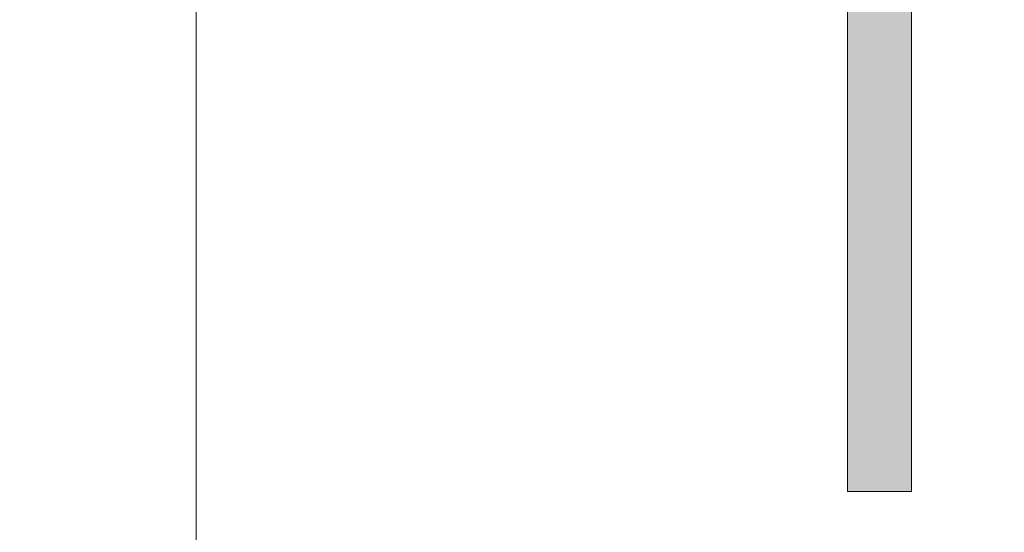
# Model space of a CAD drawing. Header units: millimetres. Extents: x 5980700 to 6194397, y -12939 to 2351883.
# Tile 78 of 124: x 6038194 to 6038657, y -2750 to -2509. Entities that reach past the tile are written whole.
import ezdxf

# ---------------------------------------------------------------- set-up
doc = ezdxf.new("R2010")
doc.units = ezdxf.units.MM
doc.layers.add('A-FLOR-PATT', color=8, linetype='Continuous', lineweight=18)
doc.layers.add('A-WALL', color=113, linetype='Continuous', lineweight=18)

# ---------------------------------------------------------------- blocks, each defined once
blk = doc.blocks.new('BE-PMSa-MOD-ARQ-CONEXAODOFUTURO-EX-000-R_rvt-1-PLANTA DE CAIMENTO DE PISOS - TÉRREO')
at = {"layer": 'A-FLOR-PATT', "lineweight": 5}
h = blk.add_hatch(dxfattribs=at)
h.set_pattern_fill('FP_19', color=71, style=0, pattern_type=2)
h.set_pattern_definition([(0, (1076.385, -4153.340999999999), (0, 450), []), (90, (1076.385, -4153.340999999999), (-450, 2.755455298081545e-14), [])])
h.paths.add_polyline_path([(-1408.117406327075, -6885.841005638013), (-1448.117406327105, -6885.841005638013), (-1448.117406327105, -6165.841005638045), (-1458.117406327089, -6165.841005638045), (-1458.117406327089, -6154.841005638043), (-1478.122472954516, -6154.841005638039), (-1478.122472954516, -6265.841005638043), (-1497.12247295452, -6265.841005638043), (-1497.12247295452, -6135.841005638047), (-1458.117406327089, -6135.841005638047), (-1458.117406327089, -6125.841005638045), (-1448.117406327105, -6125.841005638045), (-1448.117406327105, -6085.84100563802), (-1408.117406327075, -6085.84100563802), (-1408.117406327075, -6125.841005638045), (-1398.117406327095, -6125.841005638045), (-1398.117406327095, -6135.841005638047), (-1359.11233969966, -6135.841005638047), (-1359.11233969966, -6265.841005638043), (-1378.112339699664, -6265.841005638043), (-1379.117406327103, -6154.841005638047), (-1398.117406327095, -6154.841005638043), (-1398.117406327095, -6165.841005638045), (-1408.117406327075, -6165.841005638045), (-1408.117406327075, -6804.748590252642)])
h.paths.add_polyline_path([(-422.2840729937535, -6885.841005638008), (-462.2840729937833, -6885.841005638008), (-462.2840729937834, -6165.841005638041), (-472.284072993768, -6165.841005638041), (-472.284072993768, -6154.841005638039), (-492.2891396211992, -6154.841005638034), (-492.2891396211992, -6265.841005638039), (-511.2891396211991, -6265.841005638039), (-511.2891396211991, -6135.841005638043), (-472.284072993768, -6135.841005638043), (-472.284072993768, -6125.841005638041), (-462.2840729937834, -6125.841005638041), (-462.2840729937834, -6085.841005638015), (-422.2840729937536, -6085.841005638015), (-422.2840729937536, -6125.841005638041), (-412.2840729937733, -6125.841005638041), (-412.2840729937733, -6135.841005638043), (-373.2790063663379, -6135.841005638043), (-373.2790063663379, -6265.841005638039), (-392.2790063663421, -6265.841005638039), (-393.2840729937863, -6154.841005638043), (-412.2840729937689, -6154.841005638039), (-412.2840729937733, -6165.841005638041), (-422.2840729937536, -6165.841005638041), (-422.2840729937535, -6804.748590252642)])
h.paths.add_polyline_path([(563.5492603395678, -6885.841005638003), (523.5492603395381, -6885.841005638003), (523.5492603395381, -6165.841005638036), (513.5492603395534, -6165.841005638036), (513.5492603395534, -6154.84100563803), (493.5441937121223, -6154.841005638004), (493.5441937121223, -6265.841005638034), (474.5441937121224, -6265.841005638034), (474.5441937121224, -6135.841005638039), (513.5492603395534, -6135.841005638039), (513.5492603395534, -6125.841005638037), (523.5492603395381, -6125.841005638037), (523.5492603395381, -6085.841005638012), (563.5492603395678, -6085.841005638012), (563.5492603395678, -6125.841005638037), (573.5492603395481, -6125.841005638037), (573.5492603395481, -6135.841005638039), (612.5543269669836, -6135.841005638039), (612.5543269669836, -6265.841005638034), (593.5543269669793, -6265.841005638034), (592.5492603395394, -6154.841005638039), (573.5492603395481, -6154.841005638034), (573.5492603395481, -6165.841005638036), (563.5492603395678, -6165.841005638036), (563.5492603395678, -6804.748590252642)])
h.paths.add_polyline_path([(1549.382593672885, -6885.841005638), (1509.382593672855, -6885.841005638), (1509.382593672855, -6165.841005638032), (1499.38259367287, -6165.841005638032), (1499.38259367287, -6154.841005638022), (1479.377527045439, -6154.841005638), (1479.377527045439, -6265.84100563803), (1460.377527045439, -6265.84100563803), (1460.377527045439, -6135.841005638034), (1499.38259367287, -6135.841005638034), (1499.38259367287, -6125.841005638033), (1509.382593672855, -6125.841005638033), (1509.382593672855, -6085.841005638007), (1549.382593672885, -6085.841005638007), (1549.382593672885, -6125.841005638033), (1559.382593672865, -6125.841005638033), (1559.382593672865, -6135.841005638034), (1598.387660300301, -6135.841005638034), (1598.387660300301, -6265.84100563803), (1579.387660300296, -6265.84100563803), (1578.382593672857, -6154.841005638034), (1559.382593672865, -6154.84100563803), (1559.382593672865, -6165.841005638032), (1549.382593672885, -6165.841005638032), (1549.382593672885, -6839.505983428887)])
h.paths.add_polyline_path([(-3379.784072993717, -6885.841005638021), (-3419.784072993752, -6885.841005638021), (-3419.784072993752, -6165.841005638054), (-3429.784072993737, -6165.841005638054), (-3429.784072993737, -6154.841005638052), (-3449.789139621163, -6154.841005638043), (-3449.789139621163, -6265.841005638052), (-3468.789139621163, -6265.841005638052), (-3468.789139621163, -6135.841005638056), (-3429.784072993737, -6135.841005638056), (-3429.784072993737, -6125.841005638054), (-3419.784072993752, -6125.841005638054), (-3419.784072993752, -6085.841005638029), (-3379.784072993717, -6085.841005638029), (-3379.784072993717, -6125.841005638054), (-3369.784072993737, -6125.841005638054), (-3369.784072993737, -6135.841005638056), (-3330.779006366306, -6135.841005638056), (-3330.779006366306, -6265.841005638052), (-3349.779006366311, -6265.841005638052), (-3350.784072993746, -6154.841005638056), (-3369.784072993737, -6154.841005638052), (-3369.784072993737, -6165.841005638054), (-3379.784072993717, -6165.841005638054), (-3379.784072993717, -6804.748590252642)])
h.paths.add_polyline_path([(-2393.950739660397, -6885.841005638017), (-2433.950739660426, -6885.841005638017), (-2433.950739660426, -6165.841005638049), (-2443.950739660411, -6165.841005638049), (-2443.950739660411, -6154.841005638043), (-2463.955806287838, -6154.841005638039), (-2463.955806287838, -6265.841005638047), (-2482.955806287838, -6265.841005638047), (-2482.955806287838, -6135.841005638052), (-2443.950739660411, -6135.841005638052), (-2443.950739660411, -6125.84100563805), (-2433.950739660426, -6125.84100563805), (-2433.950739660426, -6085.841005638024), (-2393.950739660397, -6085.841005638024), (-2393.950739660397, -6125.84100563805), (-2383.950739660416, -6125.84100563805), (-2383.950739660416, -6135.841005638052), (-2344.945673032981, -6135.841005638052), (-2344.945673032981, -6265.841005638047), (-2363.945673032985, -6265.841005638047), (-2364.950739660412, -6154.841005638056), (-2383.950739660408, -6154.841005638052), (-2383.950739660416, -6165.841005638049), (-2393.950739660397, -6165.841005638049), (-2393.950739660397, -6804.748590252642)])
h.paths.add_polyline_path([(-1633.586260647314, -8187.825683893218), (-1326.11487301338, -8187.825683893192), (-1326.11487301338, -6915.841005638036), (-1408.117406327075, -6915.841005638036), (-1408.117406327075, -6885.841005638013), (-1222.284072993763, -6885.841005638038), (-1222.284072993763, -6915.841005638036), (-1296.11487301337, -6915.841005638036), (-1296.11487301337, -8187.825683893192), (-340.281539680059, -8187.825683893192), (-340.281539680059, -6915.841005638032), (-422.2840729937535, -6915.841005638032), (-422.2840729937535, -6885.841005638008), (-236.4507396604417, -6885.841005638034), (-236.4507396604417, -6915.841005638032), (-310.281539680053, -6915.841005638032), (-310.2815396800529, -8187.825683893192), (645.5517936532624, -8187.825683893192), (645.5517936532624, -6915.841005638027), (563.5492603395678, -6915.841005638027), (563.5492603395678, -6885.841005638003), (749.3825936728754, -6885.84100563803), (749.3825936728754, -6915.841005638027), (675.5517936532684, -6915.841005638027), (675.5517936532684, -8187.825683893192), (1631.385126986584, -8187.825683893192), (1631.385126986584, -6915.841005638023), (1549.382593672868, -6915.841005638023), (1549.382593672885, -6885.841005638), (1876.385126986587, -6885.841005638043), (1876.385126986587, -5160.841005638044), (1819.382593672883, -5160.84100563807), (1819.382593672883, -5130.841005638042), (1876.385126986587, -5130.841005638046), (1876.385126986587, -3880.841005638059), (1437.385126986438, -3880.841005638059), (1436.385126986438, -3898.231985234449), (1424.554938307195, -3898.231985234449), (1424.554938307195, -3931.218364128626), (1419.460598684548, -3931.218364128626), (1419.460598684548, -3946.925911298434), (1413.385126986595, -3946.925911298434), (1413.385126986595, -3958.858886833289), (1444.385126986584, -3958.858886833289), (1444.385126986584, -3970.828505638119), (1370.385126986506, -3970.828505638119), (1370.385126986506, -3958.948636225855), (1401.385126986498, -3958.858886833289), (1401.385126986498, -3946.925911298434), (1395.309655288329, -3946.925911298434), (1395.309655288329, -3931.218364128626), (1390.215315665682, -3931.218364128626), (1390.215315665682, -3898.231985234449), (1377.385126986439, -3897.231985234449), (1377.385126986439, -3880.841005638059), (938.3851269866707, -3880.841005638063), (938.385126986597, -5130.841005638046), (1019.382593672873, -5130.841005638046), (1019.382593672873, -5160.841005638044), (816.3825936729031, -5160.84100563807), (816.3825936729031, -5130.841005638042), (908.3851269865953, -5130.841005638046), (908.3851269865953, -3880.841005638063), (469.3851269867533, -3880.841005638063), (468.3851269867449, -3898.231985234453), (456.554938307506, -3898.231985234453), (456.554938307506, -3931.21836412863), (451.4605986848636, -3931.21836412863), (451.4605986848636, -3946.925911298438), (445.3851269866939, -3946.925911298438), (445.3851269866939, -3958.948636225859), (476.3851269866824, -3958.948636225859), (476.3851269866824, -3970.828505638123), (402.3851269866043, -3970.828505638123), (402.3851269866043, -3958.858886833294), (433.3851269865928, -3958.858886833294), (433.3851269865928, -3946.925911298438), (427.3096552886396, -3946.925911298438), (427.3096552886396, -3931.21836412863), (422.2153156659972, -3931.21836412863), (422.2153156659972, -3898.231985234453), (409.3851269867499, -3897.231985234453), (409.3851269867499, -3880.841005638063), (-29.61487301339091, -3880.841005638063), (-29.61487301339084, -5130.841005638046), (16.38259367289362, -5130.841005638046), (16.38259367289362, -5160.841005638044), (-116.6174063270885, -5160.84100563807), (-116.6174063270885, -5130.841005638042), (-59.61487301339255, -5130.841005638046), (-59.61487301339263, -3880.841005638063), (-498.6148730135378, -3880.841005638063), (-499.6148730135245, -3898.231985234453), (-511.4450616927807, -3898.231985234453), (-511.4450616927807, -3931.21836412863), (-516.5394013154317, -3931.21836412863), (-516.5394013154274, -3946.925911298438), (-522.6148730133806, -3946.925911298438), (-522.6148730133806, -3958.858886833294), (-491.6148730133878, -3958.858886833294), (-491.6148730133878, -3970.828505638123), (-565.614873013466, -3970.828505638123), (-565.614873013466, -3958.948636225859), (-534.6148730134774, -3958.858886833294), (-534.6148730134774, -3946.925911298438), (-540.6903447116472, -3946.925911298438), (-540.6903447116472, -3931.21836412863), (-545.7846843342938, -3931.21836412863), (-545.7846843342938, -3898.231985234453), (-558.6148730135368, -3897.231985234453), (-558.6148730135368, -3880.841005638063), (-997.6148730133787, -3880.841005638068), (-997.6148730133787, -5130.841005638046), (-916.6174063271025, -5130.841005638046), (-916.6174063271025, -5160.841005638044), (-1084.617406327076, -5160.84100563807), (-1084.617406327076, -5130.841005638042), (-1027.61487301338, -5130.841005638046), (-1027.614873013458, -3880.841005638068), (-1466.614873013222, -3880.841005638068), (-1467.614873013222, -3898.231985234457), (-1479.44506169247, -3898.231985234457), (-1479.44506169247, -3931.218364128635), (-1484.539401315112, -3931.218364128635), (-1484.539401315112, -3946.925911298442), (-1490.614873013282, -3946.925911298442), (-1490.614873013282, -3958.948636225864), (-1459.614873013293, -3958.948636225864), (-1459.614873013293, -3970.828505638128), (-1533.614873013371, -3970.828505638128), (-1533.614873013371, -3958.858886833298), (-1502.614873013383, -3958.858886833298), (-1502.614873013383, -3946.925911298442), (-1508.690344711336, -3946.925911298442), (-1508.690344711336, -3931.218364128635), (-1513.784684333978, -3931.218364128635), (-1513.784684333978, -3898.231985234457), (-1526.614873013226, -3897.231985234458), (-1526.614873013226, -3880.841005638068), (-1965.614873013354, -3880.841005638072), (-1965.614873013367, -5130.841005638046), (-1884.61740632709, -5130.841005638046), (-1884.61740632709, -5160.841005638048), (-2052.617406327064, -5160.84100563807), (-2052.617406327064, -5130.841005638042), (-1995.614873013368, -5130.841005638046), (-1995.614873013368, -3880.841005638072), (-2434.614873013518, -3880.841005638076), (-2435.614873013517, -3898.231985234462), (-2447.445061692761, -3898.231985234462), (-2447.445061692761, -3931.218364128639), (-2452.539401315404, -3931.218364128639), (-2452.539401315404, -3946.925911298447), (-2458.614873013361, -3946.925911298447), (-2458.614873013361, -3958.858886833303), (-2427.614873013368, -3958.858886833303), (-2427.614873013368, -3970.828505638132), (-2501.614873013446, -3970.828505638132), (-2501.614873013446, -3958.948636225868), (-2470.614873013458, -3958.858886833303), (-2470.614873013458, -3946.925911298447), (-2476.690344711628, -3946.925911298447), (-2476.690344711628, -3931.218364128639), (-2481.78468433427, -3931.218364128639), (-2481.78468433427, -3898.231985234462), (-2494.614873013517, -3897.231985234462), (-2494.614873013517, -3880.841005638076), (-2933.614873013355, -3880.841005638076), (-2933.614873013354, -5130.841005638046), (-2852.617406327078, -5130.841005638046), (-2852.617406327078, -5160.841005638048), (-2963.614873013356, -5160.841005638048), (-2963.614873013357, -3730.841005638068), (-273.614873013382, -3730.841005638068), (-273.6148730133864, -1905.841005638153), (-333.6148730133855, -1905.841005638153), (-333.6148730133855, -1920.841005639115), (-403.6148730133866, -1920.841005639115), (-403.6148730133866, -1905.841005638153), (-413.6148730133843, -1905.841005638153), (-413.6148730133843, -2645.841005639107), (-403.614873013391, -2645.841005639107), (-403.614873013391, -2656.841005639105), (-383.6098063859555, -2656.841005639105), (-383.6098063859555, -2545.841005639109), (-364.6098063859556, -2545.841005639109), (-364.6098063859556, -2675.841005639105), (-403.614873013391, -2675.841005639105), (-403.614873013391, -2685.841005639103), (-413.6148730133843, -2685.841005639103), (-413.6148730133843, -2725.841005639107), (-443.614873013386, -2725.841005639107), (-443.614873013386, -2685.841005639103), (-453.6148730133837, -2685.841005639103), (-453.6148730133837, -2675.841005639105), (-492.6199396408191, -2675.841005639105), (-492.6199396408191, -2545.841005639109), (-473.6199396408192, -2545.841005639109), (-472.6148730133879, -2656.841005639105), (-453.6148730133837, -2656.841005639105), (-453.6148730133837, -2645.841005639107), (-443.614873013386, -2645.841005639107), (-443.614873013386, -1905.841005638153), (-1243.614873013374, -1905.841005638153), (-1243.614873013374, -1920.841005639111), (-1313.614873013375, -1920.841005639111), (-1313.614873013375, -1905.841005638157), (-1861.627696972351, -1905.841005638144), (-1861.627696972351, -2730.841005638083), (-1891.627696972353, -2730.841005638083), (-1891.627696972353, -2503.341005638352), (-4291.627696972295, -2503.34100563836), (-4291.627696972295, -3602.841794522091), (-4115.616662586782, -3602.841794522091), (-4115.616662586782, -3918.841794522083), (-4291.627696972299, -3918.841794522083), (-4291.62769697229, -6885.841005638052), (-4179.784072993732, -6885.841005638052), (-4179.784072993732, -6915.841005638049), (-4291.62769697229, -6915.841005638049), (-4291.62769697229, -8187.825683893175), (-3297.781539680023, -8187.825683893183), (-3297.781539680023, -6915.841005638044), (-3379.784072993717, -6915.841005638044), (-3379.784072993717, -6885.841005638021), (-3193.950739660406, -6885.841005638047), (-3193.950739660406, -6915.841005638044), (-3267.781539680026, -6915.841005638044), (-3267.781539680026, -8187.825683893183), (-2311.948206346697, -8187.825683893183), (-2311.948206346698, -6915.84100563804), (-2393.950739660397, -6915.84100563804), (-2393.950739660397, -6885.841005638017), (-2208.117406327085, -6885.841005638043), (-2208.117406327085, -6915.84100563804), (-2281.948206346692, -6915.84100563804), (-2281.948206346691, -8187.825683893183), (-1634.040783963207, -8187.825683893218)])
h.paths.add_polyline_path([(1081.283969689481, -8177.824964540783), (974.2429165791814, -8177.757752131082), (969.89444838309, -8176.62737626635), (962.5990053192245, -8171.491896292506), (958.4892938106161, -8163.573126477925), (957.9528572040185, -8159.112278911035), (958.3458896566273, -8046.283814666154), (960.307945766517, -8039.866218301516), (963.7283128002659, -8032.919235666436), (963.7283128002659, -7942.145418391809), (961.4375489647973, -7935.578149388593), (960.4463710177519, -7926.6496358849), (961.5940795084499, -7650.620109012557), (964.0656786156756, -7630.220274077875), (974.8299487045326, -7602.120334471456), (992.0949357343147, -7577.474922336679), (1014.827323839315, -7557.759074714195), (1044.094972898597, -7543.599703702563), (1071.00633885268, -7537.47041637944), (1104.593384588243, -7534.802663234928), (1150.72110646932, -7533.999939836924), (1177.139309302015, -7534.536061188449), (1217.145192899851, -7537.754905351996), (1245.244404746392, -7544.159408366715), (1272.081338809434, -7557.769795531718), (1294.810519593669, -7577.489024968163), (1312.071615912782, -7602.136909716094), (1322.831558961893, -7630.238285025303), (1326.446371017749, -7660.111296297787), (1325.461348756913, -7935.551189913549), (1322.756520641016, -7944.035336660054), (1322.75652064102, -8032.919235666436), (1327.175489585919, -8039.484241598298), (1328.701960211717, -8047.249322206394), (1328.191987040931, -8166.732035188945), (1324.318356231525, -8173.441360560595), (1317.609030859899, -8177.314991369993), (1313.735400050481, -8177.824964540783)])
h.paths.add_polyline_path([(327.9020667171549, -8177.824964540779), (-11.59041675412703, -8177.757752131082), (-15.938884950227, -8176.627376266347), (-23.23432801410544, -8171.491896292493), (-27.34403952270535, -8163.573126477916), (-27.88047612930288, -8159.11227891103), (-27.48744367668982, -8046.283814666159), (-25.52538756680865, -8039.866218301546), (-22.10502053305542, -8032.919235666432), (-22.10502053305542, -7942.145418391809), (-24.39578436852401, -7935.578149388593), (-25.38696231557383, -7926.649635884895), (-24.23925382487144, -7650.620109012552), (-21.76765471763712, -7630.220274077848), (-11.00338462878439, -7602.120334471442), (6.261602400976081, -7577.474922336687), (28.99399050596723, -7557.759074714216), (58.26163956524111, -7543.599703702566), (85.1730055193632, -7537.470416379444), (118.760051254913, -7534.802663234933), (164.8877731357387, -7533.999939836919), (197.9780157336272, -7535.04143530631), (231.3118595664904, -7537.754905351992), (259.4110714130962, -7544.159408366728), (286.2480054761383, -7557.769795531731), (308.9771862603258, -7577.48902496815), (326.2382825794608, -7602.136909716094), (336.9982256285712, -7630.238285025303), (340.613037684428, -7660.111296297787), (339.6280154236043, -7935.551189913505), (336.9231873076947, -7944.035336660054), (336.923187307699, -8032.919235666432), (341.3421562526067, -8039.484241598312), (342.8686268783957, -8047.249322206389), (342.3586537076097, -8166.73203518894), (338.4850228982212, -8173.441360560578), (331.7756975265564, -8177.314991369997)])
h.paths.add_polyline_path([(-992.9312666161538, -8177.824964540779), (-1001.772218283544, -8176.627376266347), (-1009.067661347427, -8171.491896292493), (-1013.177372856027, -8163.573126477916), (-1013.713809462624, -8159.11227891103), (-1013.320777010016, -8046.283814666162), (-1011.358720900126, -8039.866218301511), (-1007.938353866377, -8032.919235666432), (-1007.938353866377, -7942.145418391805), (-1010.229117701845, -7935.57814938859), (-1011.220295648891, -7926.649635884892), (-1010.072587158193, -7650.620109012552), (-1007.600988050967, -7630.22027407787), (-996.8367179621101, -7602.120334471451), (-979.5717309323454, -7577.474922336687), (-956.8393428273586, -7557.75907471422), (-927.5716937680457, -7543.599703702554), (-900.6603278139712, -7537.470416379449), (-867.0732820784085, -7534.802663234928), (-820.9455601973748, -7533.999939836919), (-794.5273573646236, -7534.536061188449), (-754.5214737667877, -7537.754905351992), (-726.4222619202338, -7544.159408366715), (-699.5853278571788, -7557.769795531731), (-676.8561470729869, -7577.489024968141), (-659.5950507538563, -7602.136909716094), (-648.8351077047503, -7630.238285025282), (-645.2202956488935, -7660.111296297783), (-646.2053179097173, -7935.55118991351), (-648.9101460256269, -7944.035336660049), (-648.9101460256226, -8032.919235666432), (-644.4911770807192, -8039.484241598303), (-642.9647064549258, -8047.249322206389), (-643.4746796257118, -8166.73203518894), (-647.3483104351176, -8173.441360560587), (-654.0576358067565, -8177.314991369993), (-661.1148590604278, -8177.824964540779), (-979.7632562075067, -8177.824964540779)])
h.paths.add_polyline_path([(-1863.06921016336, -8177.824964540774), (-1973.078744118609, -8177.757752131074), (-1977.427212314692, -8176.627376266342), (-1984.722655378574, -8171.491896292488), (-1988.832366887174, -8163.573126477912), (-1989.368803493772, -8159.112278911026), (-1988.975771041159, -8046.283814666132), (-1987.013714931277, -8039.866218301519), (-1983.593347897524, -8032.919235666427), (-1983.593347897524, -7942.145418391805), (-1985.884111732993, -7935.578149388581), (-1986.875289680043, -7926.649635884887), (-1985.72758118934, -7650.620109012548), (-1983.255982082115, -7630.22027407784), (-1972.491711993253, -7602.120334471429), (-1955.226724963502, -7577.474922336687), (-1932.494336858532, -7557.75907471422), (-1903.22668779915, -7543.599703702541), (-1876.315321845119, -7537.470416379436), (-1842.728276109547, -7534.802663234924), (-1796.60055422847, -7533.999939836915), (-1770.182351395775, -7534.53606118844), (-1730.176467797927, -7537.754905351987), (-1702.077255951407, -7544.159408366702), (-1675.240321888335, -7557.769795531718), (-1652.511141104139, -7577.489024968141), (-1635.250044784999, -7602.136909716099), (-1624.449879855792, -7630.570680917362), (-1620.875289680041, -7660.111296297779), (-1621.860311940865, -7935.551189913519), (-1624.565140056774, -7944.035336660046), (-1624.56514005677, -8032.919235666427), (-1620.146171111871, -8039.484241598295), (-1618.619700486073, -8047.249322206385), (-1619.129673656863, -8166.732035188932), (-1623.003304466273, -8173.441360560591), (-1629.712629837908, -8177.314991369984), (-1633.586260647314, -8177.824964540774)])
h.paths.add_polyline_path([(-2619.419593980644, -8177.82496454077), (-2958.912077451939, -8177.75775213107), (-2963.260545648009, -8176.627376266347), (-2970.555988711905, -8171.491896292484), (-2974.665700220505, -8163.573126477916), (-2975.202136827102, -8159.112278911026), (-2974.809104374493, -8046.283814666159), (-2972.847048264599, -8039.866218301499), (-2969.426681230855, -8032.919235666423), (-2969.426681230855, -7942.145418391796), (-2971.717445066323, -7935.578149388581), (-2972.708623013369, -7926.343502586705), (-2971.56091452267, -7650.620109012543), (-2969.089315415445, -7630.220274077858), (-2958.325045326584, -7602.120334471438), (-2941.060058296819, -7577.474922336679), (-2918.327670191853, -7557.759074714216), (-2889.060021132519, -7543.599703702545), (-2862.148655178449, -7537.470416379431), (-2828.561609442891, -7534.802663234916), (-2782.4338875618, -7533.999939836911), (-2756.015684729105, -7534.536061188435), (-2716.009801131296, -7537.754905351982), (-2687.910589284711, -7544.159408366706), (-2661.073655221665, -7557.769795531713), (-2638.344474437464, -7577.489024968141), (-2621.08337811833, -7602.136909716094), (-2610.323435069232, -7630.23828502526), (-2606.708623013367, -7660.111296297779), (-2607.693645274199, -7935.551189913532), (-2610.398473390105, -7944.035336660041), (-2610.3984733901, -8032.919235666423), (-2605.979504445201, -8039.48424159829), (-2604.453033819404, -8047.24932220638), (-2604.963006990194, -8166.732035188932), (-2608.836637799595, -8173.441360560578), (-2615.545963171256, -8177.314991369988)])
h.paths.add_polyline_path([(-3630.1498973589, -8105.84028628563), (-3969.023528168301, -8105.330313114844), (-3975.732853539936, -8101.456682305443), (-3979.606484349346, -8094.747356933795), (-3980.116457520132, -8090.87372612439), (-3980.116457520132, -7975.264643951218), (-3978.589986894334, -7967.499563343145), (-3974.171017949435, -7960.934557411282), (-3974.171017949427, -7871.338078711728), (-3976.875846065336, -7863.56651165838), (-3977.860868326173, -7854.637361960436), (-3976.712378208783, -7578.635430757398), (-3974.171017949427, -7558.057631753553), (-3963.48611322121, -7530.152231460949), (-3944.369171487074, -7503.894264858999), (-3919.652445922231, -7483.835936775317), (-3896.658902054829, -7472.174730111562), (-3866.537949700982, -7465.428494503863), (-3828.55380661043, -7462.551382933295), (-3781.621430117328, -7462.015261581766), (-3756.007881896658, -7462.817984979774), (-3721.171753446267, -7465.770227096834), (-3693.081068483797, -7472.168114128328), (-3666.241821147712, -7485.77439645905), (-3643.509433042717, -7505.490244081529), (-3626.244446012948, -7530.135656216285), (-3615.142810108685, -7561.020111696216), (-3611.858645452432, -7588.126618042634), (-3612.852046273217, -7863.593471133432), (-3615.142810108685, -7872.075620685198), (-3615.142810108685, -7962.107780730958), (-3611.722443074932, -7967.881540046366), (-3609.760386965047, -7974.299136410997), (-3609.367354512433, -7980.998444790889), (-3609.903791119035, -8091.58844822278), (-3614.013502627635, -8099.507218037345), (-3621.308945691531, -8104.642698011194), (-3625.657413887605, -8105.77307387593)])
h.paths.add_polyline_path([(-2052.617406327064, -5960.841005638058), (-2092.617406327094, -5960.841005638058), (-2092.617406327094, -5920.841005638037), (-2102.617406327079, -5920.841005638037), (-2102.617406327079, -5910.841005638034), (-2141.62247295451, -5910.841005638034), (-2141.62247295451, -5780.841005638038), (-2122.62247295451, -5780.841005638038), (-2121.61740632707, -5891.841005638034), (-2102.617406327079, -5891.841005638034), (-2102.617406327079, -5880.841005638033), (-2092.617406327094, -5880.841005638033), (-2092.617406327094, -5160.84100563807), (-2052.617406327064, -5160.84100563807), (-2052.617406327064, -5880.841005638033), (-2042.61740632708, -5880.841005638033), (-2042.61740632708, -5891.841005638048), (-2022.612339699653, -5891.84100563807), (-2022.612339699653, -5780.841005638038), (-2003.612339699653, -5780.841005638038), (-2003.612339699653, -5910.841005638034), (-2042.61740632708, -5910.841005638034), (-2042.61740632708, -5920.841005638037), (-2052.617406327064, -5920.841005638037)])
h.paths.add_polyline_path([(-116.6174063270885, -5960.841005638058), (-156.6174063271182, -5960.841005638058), (-156.6174063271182, -5920.841005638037), (-166.6174063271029, -5920.841005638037), (-166.6174063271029, -5910.841005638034), (-205.6224729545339, -5910.841005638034), (-205.622472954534, -5780.841005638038), (-186.6224729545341, -5780.841005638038), (-185.6174063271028, -5891.841005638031), (-166.6174063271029, -5891.841005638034), (-166.6174063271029, -5880.841005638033), (-156.6174063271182, -5880.841005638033), (-156.6174063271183, -5160.84100563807), (-116.6174063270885, -5160.84100563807), (-116.6174063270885, -5880.841005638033), (-106.6174063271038, -5880.841005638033), (-106.6174063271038, -5891.841005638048), (-86.61233969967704, -5891.84100563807), (-86.61233969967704, -5780.841005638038), (-67.61233969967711, -5780.841005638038), (-67.61233969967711, -5910.841005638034), (-106.6174063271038, -5910.841005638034), (-106.6174063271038, -5920.841005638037), (-116.6174063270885, -5920.841005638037)])
h.paths.add_polyline_path([(776.3825936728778, -5960.841005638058), (776.3825936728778, -5920.841005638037), (766.382593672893, -5920.841005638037), (766.382593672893, -5910.841005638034), (727.3775270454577, -5910.841005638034), (727.3775270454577, -5780.841005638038), (746.3775270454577, -5780.841005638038), (747.3825936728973, -5891.841005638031), (766.382593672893, -5891.841005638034), (766.382593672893, -5880.841005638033), (776.3825936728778, -5880.841005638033), (776.3825936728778, -5160.84100563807), (816.3825936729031, -5160.84100563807), (816.3825936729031, -5880.841005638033), (826.3825936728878, -5880.841005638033), (826.3825936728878, -5891.841005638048), (846.3876603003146, -5891.84100563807), (846.3876603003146, -5780.841005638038), (865.3876603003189, -5780.841005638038), (865.3876603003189, -5910.841005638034), (826.3825936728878, -5910.841005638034), (826.3825936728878, -5920.841005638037), (816.3825936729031, -5920.841005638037), (816.3825936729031, -5960.841005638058)])
h.paths.add_polyline_path([(1819.382593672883, -5960.841005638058), (1779.382593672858, -5960.841005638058), (1779.382593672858, -5920.841005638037), (1769.382593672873, -5920.841005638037), (1769.382593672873, -5910.841005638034), (1730.377527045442, -5910.841005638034), (1730.377527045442, -5780.841005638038), (1749.377527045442, -5780.841005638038), (1750.382593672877, -5891.841005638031), (1769.382593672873, -5891.841005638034), (1769.382593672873, -5880.841005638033), (1779.382593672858, -5880.841005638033), (1779.382593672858, -5160.84100563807), (1819.382593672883, -5160.84100563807), (1819.382593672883, -5880.841005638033), (1829.382593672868, -5880.841005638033), (1829.382593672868, -5891.841005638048), (1849.387660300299, -5891.84100563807), (1849.387660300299, -5780.841005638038), (1868.387660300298, -5780.841005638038), (1868.387660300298, -5910.841005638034), (1829.382593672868, -5910.841005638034), (1829.382593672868, -5920.841005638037), (1819.382593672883, -5920.841005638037)])
h.paths.add_polyline_path([(-1084.617406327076, -5960.841005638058), (-1124.617406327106, -5960.841005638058), (-1124.617406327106, -5920.841005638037), (-1134.617406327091, -5920.841005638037), (-1134.617406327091, -5910.841005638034), (-1173.622472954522, -5910.841005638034), (-1173.622472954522, -5780.841005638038), (-1154.622472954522, -5780.841005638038), (-1153.617406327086, -5891.841005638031), (-1134.617406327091, -5891.841005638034), (-1134.617406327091, -5880.841005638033), (-1124.617406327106, -5880.841005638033), (-1124.617406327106, -5160.84100563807), (-1084.617406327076, -5160.84100563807), (-1084.617406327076, -5880.841005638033), (-1074.617406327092, -5880.841005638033), (-1074.617406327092, -5891.841005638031), (-1054.612339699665, -5891.841005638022), (-1054.612339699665, -5780.841005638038), (-1035.612339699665, -5780.841005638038), (-1035.612339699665, -5910.841005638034), (-1074.617406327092, -5910.841005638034), (-1074.617406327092, -5920.841005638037), (-1084.617406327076, -5920.841005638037)])
h.paths.add_polyline_path([(-3110.634122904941, -2404.163055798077), (-3089.559253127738, -2402.354946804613), (-3132.171954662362, -2402.354946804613)])
h.paths.add_polyline_path([(-2291.627696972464, -2404.163055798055), (-2270.089865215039, -2402.35494680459), (-2313.165528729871, -2402.35494680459)])
h.paths.add_polyline_path([(-3853.61484510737, -2404.163055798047), (-3832.077013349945, -2402.354946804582), (-3875.152676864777, -2402.354946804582)])
h.paths.add_polyline_path([(-3142.339160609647, -2401.501406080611), (-3183.55053015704, -2395.193534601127), (-3167.436312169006, -2399.394490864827)])
h.paths.add_polyline_path([(-2323.332734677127, -2401.501406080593), (-2364.544104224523, -2395.193534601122), (-2348.429886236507, -2399.394490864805)])
h.paths.add_polyline_path([(-3885.319882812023, -2401.501406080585), (-3924.116436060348, -2395.82307415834), (-3910.41703437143, -2399.394490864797)])
h.paths.add_polyline_path([(-3078.929085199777, -2401.501406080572), (-3053.233014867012, -2399.238353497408), (-3040.810482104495, -2395.666917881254), (-3078.059864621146, -2401.36836192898)])
h.paths.add_polyline_path([(-2259.922659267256, -2401.50140608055), (-2234.825507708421, -2399.394490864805), (-2218.711289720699, -2395.193534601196), (-2246.15749904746, -2399.394490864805)])
h.paths.add_polyline_path([(-3821.909807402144, -2401.501406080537), (-3790.606665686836, -2397.776597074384), (-3791.218334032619, -2396.803725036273), (-3808.144647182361, -2399.394490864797)])
h.paths.add_polyline_path([(-3195.652806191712, -2392.038486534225), (-3231.517499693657, -2380.53997742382), (-3221.157028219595, -2385.389568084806)])
h.paths.add_polyline_path([(-2376.646380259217, -2392.038486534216), (-2412.511073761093, -2380.539977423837), (-2402.150602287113, -2385.389568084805)])
h.paths.add_polyline_path([(-3938.633528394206, -2392.038486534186), (-3974.498221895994, -2380.539977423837), (-3964.137750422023, -2385.38956808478)])
h.paths.add_polyline_path([(-3025.615439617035, -2392.038486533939), (-3000.111217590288, -2385.389568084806), (-2989.750746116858, -2380.539977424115), (-3004.87697517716, -2385.389568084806)])
h.paths.add_polyline_path([(-3768.596161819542, -2392.038486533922), (-3743.091939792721, -2385.389568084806), (-3732.731468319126, -2380.539977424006), (-3747.857697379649, -2385.389568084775)])
h.paths.add_polyline_path([(-2206.609013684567, -2392.038486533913), (-2181.104791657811, -2385.389568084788), (-2170.744320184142, -2380.539977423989), (-2185.870549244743, -2385.389568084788)])
h.paths.add_polyline_path([(-2155.670651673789, -2373.484205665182), (-2133.355084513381, -2363.038603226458), (-2133.355084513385, -2361.809115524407), (-2135.705106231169, -2363.038603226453)])
h.paths.add_polyline_path([(-3717.6577998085, -2373.484205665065), (-3695.342232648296, -2363.038603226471), (-3695.342232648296, -2361.809115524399), (-3697.69225436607, -2363.038603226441)])
h.paths.add_polyline_path([(-2974.677077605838, -2373.484205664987), (-2952.361510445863, -2363.038603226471), (-2952.361510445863, -2361.809115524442), (-2954.711532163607, -2363.038603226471)])
h.paths.add_polyline_path([(-2866.444849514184, -2185.219820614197), (-2866.538478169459, -2184.601973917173), (-2866.538478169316, -2185.01231778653)])
h.paths.add_polyline_path([(-2047.43842358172, -2185.219820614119), (-2047.532052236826, -2184.601973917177), (-2047.532052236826, -2185.012317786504)])
h.paths.add_polyline_path([(-3609.42557171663, -2185.219820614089), (-3609.519200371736, -2184.601973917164), (-3609.519200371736, -2185.012317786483)])
h.paths.add_polyline_path([(-2883.407863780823, -2148.720022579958), (-2884.10884218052, -2147.229009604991), (-2884.10884218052, -2147.845730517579)])
h.paths.add_polyline_path([(-3626.38858598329, -2148.720022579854), (-3629.681118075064, -2144.157919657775), (-3627.089564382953, -2147.845730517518)])
h.paths.add_polyline_path([(-2064.401437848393, -2148.720022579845), (-2065.102416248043, -2147.229009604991), (-2065.102416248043, -2147.845730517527)])
h.paths.add_polyline_path([(-2910.729698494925, -2115.682279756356), (-2913.073377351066, -2112.904930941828), (-2913.073377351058, -2113.807924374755)])
h.paths.add_polyline_path([(-2091.723272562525, -2115.682279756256), (-2094.066951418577, -2112.904930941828), (-2094.066951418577, -2113.80792437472)])
h.paths.add_polyline_path([(-3653.710420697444, -2115.682279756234), (-3656.054099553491, -2112.904930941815), (-3656.054099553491, -2113.807924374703)])
h.paths.add_polyline_path([(-2946.813568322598, -2087.775475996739), (-2952.361510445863, -2083.643408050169), (-2952.361510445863, -2084.872895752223)])
h.paths.add_polyline_path([(-3689.794290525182, -2087.775475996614), (-3695.342232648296, -2083.643408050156), (-3695.342232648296, -2084.872895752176)])
h.paths.add_polyline_path([(-2127.807142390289, -2087.775475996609), (-2133.355084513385, -2083.643408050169), (-2133.355084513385, -2084.87289575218)])
h.paths.add_polyline_path([(-2412.511073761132, -2066.142033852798), (-2376.64638025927, -2054.643524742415), (-2402.150602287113, -2061.292443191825)])
h.paths.add_polyline_path([(-3974.498221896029, -2066.142033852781), (-3938.633528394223, -2054.643524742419), (-3964.137750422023, -2061.292443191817)])
h.paths.add_polyline_path([(-3231.517499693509, -2066.142033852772), (-3195.652806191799, -2054.64352474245), (-3221.15702821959, -2061.292443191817)])
h.paths.add_polyline_path([(-2989.750746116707, -2066.142033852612), (-3000.111217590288, -2061.292443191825), (-3025.615439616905, -2054.643524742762), (-3000.111217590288, -2062.820383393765)])
h.paths.add_polyline_path([(-2170.744320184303, -2066.142033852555), (-2181.104791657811, -2061.292443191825), (-2206.609013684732, -2054.643524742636), (-2181.104791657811, -2062.82038339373)])
h.paths.add_polyline_path([(-3732.731468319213, -2066.142033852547), (-3743.091939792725, -2061.292443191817), (-3768.59616181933, -2054.643524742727), (-3743.091939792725, -2062.820383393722)])
h.paths.add_polyline_path([(-3926.531252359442, -2051.488476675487), (-3885.319882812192, -2045.180605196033), (-3910.417034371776, -2047.287520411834), (-3924.116436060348, -2050.858937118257)])
h.paths.add_polyline_path([(-2364.544104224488, -2051.488476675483), (-2323.332734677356, -2045.180605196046), (-2348.429886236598, -2047.287520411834)])
h.paths.add_polyline_path([(-3183.55053015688, -2051.488476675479), (-3142.33916060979, -2045.180605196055), (-3167.436312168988, -2047.287520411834)])
h.paths.add_polyline_path([(-2218.711289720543, -2051.48847667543), (-2234.614845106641, -2047.342439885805), (-2234.614845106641, -2049.054255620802)])
h.paths.add_polyline_path([(-3780.698437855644, -2051.4884766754), (-3796.812655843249, -2047.287520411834), (-3808.144647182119, -2047.287520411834), (-3796.812655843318, -2049.022011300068)])
h.paths.add_polyline_path([(-3072.614845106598, -2046.147071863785), (-3073.293874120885, -2045.653683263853), (-3073.293874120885, -2046.043138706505)])
h.paths.add_polyline_path([(-3089.096291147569, -2044.327064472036), (-3110.634122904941, -2042.518955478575), (-3132.171954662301, -2044.327064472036), (-3110.634122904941, -2044.327064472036)])
h.paths.add_polyline_path([(-3872.614845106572, -2044.327064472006), (-3873.293874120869, -2044.171017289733), (-3873.293874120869, -2044.327064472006)])
at = {"layer": 'A-WALL'}
blk.add_hatch(color=10, dxfattribs=at).paths.add_polyline_path([(-1861.627696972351, -2730.841005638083), (-1861.627696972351, -1880.841005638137), (-1891.627696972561, -1880.841005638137), (-1891.627696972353, -2730.841005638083)])
at = {"layer": 'A-WALL', "color": 130, "lineweight": 9}
for p, q in [((-1891.627696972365, -1905.841005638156), (-1891.627696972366, -2730.841005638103)), ((-1861.627696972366, -2730.841005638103), (-1861.627696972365, -1905.841005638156)), ((-1891.627696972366, -2730.841005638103), (-1861.627696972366, -2730.841005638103))]:
    blk.add_line(p, q, dxfattribs=at)

msp = doc.modelspace()

# ---------------------------------------------------------------- block references
at = {"lineweight": 5}
msp.add_blockref('BE-PMSa-MOD-ARQ-CONEXAODOFUTURO-EX-000-R_rvt-1-PLANTA DE CAIMENTO DE PISOS - TÉRREO', (6040474.816446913, 0), dxfattribs=at)

doc.saveas('drawing.dxf')
